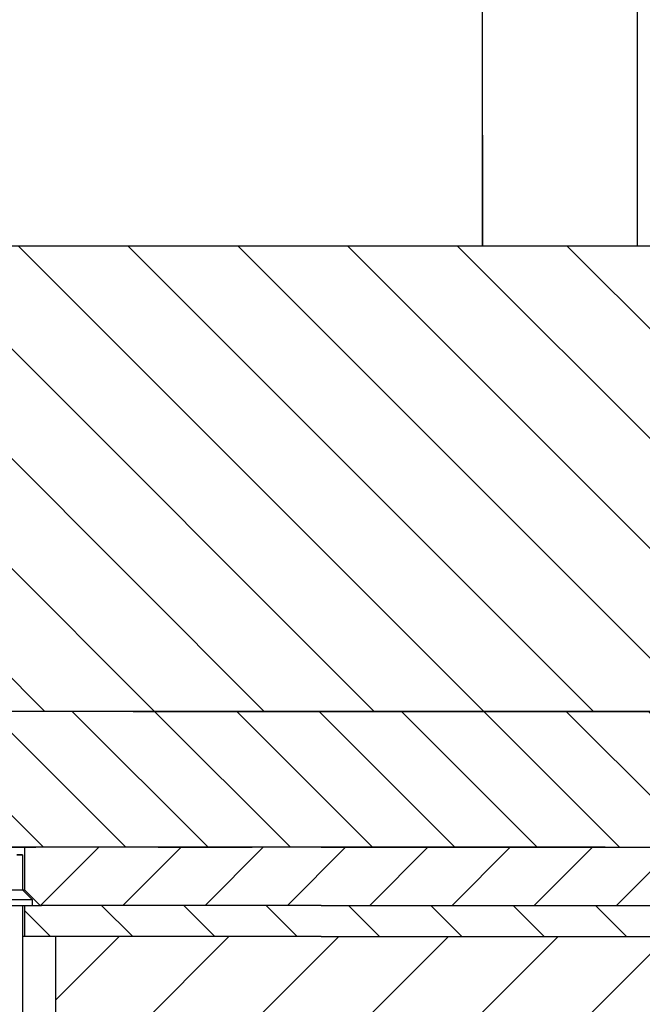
# Model space of a CAD drawing. Extents: x -1765 to 4890, y -3431 to 1272.
# Tile 50 of 189: x 93 to 109, y -2470 to -2445. Entities that reach past the tile are written whole.
import ezdxf

# ---------------------------------------------------------------- set-up
doc = ezdxf.new("R2010")
doc.units = 0
doc.linetypes.add('DASHED', pattern=[15, 7, -8])
doc.layers.get('0').update_dxf_attribs({"linetype": 'CONTINUOUS'})
doc.layers.add('1', color=7, linetype='CONTINUOUS')
pattern_1 = [(315, (0, 400), (1.0606602, 1.0606602), [])]

# ---------------------------------------------------------------- blocks, each defined once
blk = doc.blocks.new('PLATE_E7018-27702__92', base_point=(-49, -2450.751))
at = {"color": 7, "linetype": 'CONTINUOUS'}
for p, q in [((105, -2447.901), (105, -2441.251)), ((109, -2450.751), (109, -2441.251)), ((105, -2450.751), (105, -2447.901))]:
    blk.add_line(p, q, dxfattribs=at)
blk = doc.blocks.new('PLATE_ASSY_E7018-67702_102', base_point=(-49, -2450.751))
blk.add_blockref('PLATE_E7018-27702__92', (-49, -2450.751))
blk = doc.blocks.new('E7018FA_ASSY_2', base_point=(-94.807, -2451.751))
blk.add_blockref('PLATE_ASSY_E7018-67702_102', (-49, -2450.751))
blk = doc.blocks.new('E7018FA__105', base_point=(-94.807, -2451.751))
blk.add_blockref('E7018FA_ASSY_2', (-94.807, -2451.751))
blk = doc.blocks.new('E7018-24103__123', base_point=(55.344, -2506.251))
at = {"color": 7, "linetype": 'DASHED'}
for p, q in [((93, -2466.251), (93.179, -2466.251)), ((93.179, -2466.251), (93.2, -2466.251)), ((93.2, -2466.251), (93.203, -2466.251)), ((93.203, -2466.251), (93.339, -2466.251)), ((93.339, -2466.251), (93.495, -2466.251)), ((93.605, -2466.251), (93.495, -2466.251)), ((94.397, -2466.251), (93.605, -2466.251)), ((94.739, -2466.251), (94.397, -2466.251)), ((95.405, -2466.251), (94.739, -2466.251)), ((95.808, -2466.251), (95.405, -2466.251)), ((96.523, -2466.251), (95.808, -2466.251)), ((96.645, -2466.251), (96.523, -2466.251)), ((96.645, -2466.251), (97.608, -2466.251)), ((97.608, -2466.251), (98.819, -2466.251)), ((98.819, -2466.251), (99.071, -2466.251)), ((99.819, -2466.251), (99.071, -2466.251)), ((105, -2466.251), (99.819, -2466.251)), ((106.035, -2466.251), (105, -2466.251)), ((106.8, -2466.251), (106.035, -2466.251)), ((107.035, -2466.251), (106.8, -2466.251)), ((108, -2466.251), (107.035, -2466.251)), ((108.168, -2466.251), (108, -2466.251)), ((108.168, -2466.251), (109.247, -2466.251))]:
    blk.add_line(p, q, dxfattribs=at)
blk = doc.blocks.new('E7018CD_ASSY_1', base_point=(55.344, -2515.251))
blk.add_blockref('E7018-24103__123', (55.344, -2506.251))
blk = doc.blocks.new('ISO_TOP_0_8__149', base_point=(141, -2468.551))
at = {"linetype": 'CONTINUOUS'}
h = blk.add_hatch(dxfattribs=at)
h.set_pattern_fill('USER', color=3, scale=1.5, angle=315, pattern_type=0)
h.set_pattern_definition(pattern_1)
h.paths.add_polyline_path([(93.389, -2467.751), (93.4, -2467.751), (93.547, -2467.751), (93.6, -2467.751), (93.639, -2467.751), (96.047, -2467.751), (97.157, -2467.751), (100.583, -2467.751), (100.842, -2467.751), (103.589, -2467.751), (103.999, -2467.751), (104.249, -2467.751), (105.549, -2467.751), (105.799, -2467.751), (109.486, -2467.751), (109.486, -2468.551), (108.263, -2468.551), (107.852, -2468.551), (106.715, -2468.551), (104.853, -2468.551), (104.353, -2468.551), (103.589, -2468.551), (103.127, -2468.551), (101.489, -2468.551), (100.86, -2468.551), (100.842, -2468.551), (100.583, -2468.551), (100.352, -2468.551), (99.119, -2468.551), (98.489, -2468.551), (97.99, -2468.551), (97.44, -2468.551), (97.157, -2468.551), (96.853, -2468.551), (96.047, -2468.551), (95.54, -2468.551), (94.99, -2468.551), (94, -2468.551), (93.547, -2468.551), (93.2, -2468.551), (93.2, -2467.751)])
at = {"color": 3, "linetype": 'DASHED'}
for p, q in [((93.15, -2467.751), (93.2, -2467.751)), ((93.6, -2467.751), (93.639, -2467.751)), ((96.047, -2467.751), (93.639, -2467.751)), ((97.157, -2467.751), (96.047, -2467.751)), ((100.583, -2467.751), (97.157, -2467.751)), ((100.842, -2467.751), (100.583, -2467.751)), ((100.842, -2467.751), (103.589, -2467.751)), ((103.589, -2467.751), (103.999, -2467.751)), ((103.999, -2467.751), (104.249, -2467.751)), ((104.249, -2467.751), (105.549, -2467.751)), ((105.549, -2467.751), (105.799, -2467.751)), ((105.799, -2467.751), (109.486, -2467.751))]:
    blk.add_line(p, q, dxfattribs=at)
at = {"color": 3, "linetype": 'CONTINUOUS'}
for p, q in [((93.2, -2467.751), (93.2, -2468.551)), ((93.2, -2467.751), (93.389, -2467.751)), ((93.389, -2467.751), (93.4, -2467.751)), ((93.4, -2467.751), (93.547, -2467.751)), ((93.547, -2467.751), (93.6, -2467.751)), ((93.2, -2468.551), (93.15, -2468.551)), ((93.547, -2468.551), (93.2, -2468.551)), ((94, -2468.551), (93.547, -2468.551)), ((94.99, -2468.551), (94, -2468.551)), ((95.54, -2468.551), (94.99, -2468.551)), ((96.047, -2468.551), (95.54, -2468.551)), ((96.853, -2468.551), (96.047, -2468.551)), ((97.157, -2468.551), (96.853, -2468.551)), ((97.44, -2468.551), (97.157, -2468.551)), ((97.99, -2468.551), (97.44, -2468.551)), ((98.489, -2468.551), (97.99, -2468.551)), ((99.119, -2468.551), (98.489, -2468.551)), ((100.352, -2468.551), (99.119, -2468.551)), ((100.583, -2468.551), (100.352, -2468.551)), ((100.842, -2468.551), (100.583, -2468.551)), ((100.842, -2468.551), (100.86, -2468.551)), ((100.86, -2468.551), (101.489, -2468.551)), ((101.489, -2468.551), (103.127, -2468.551)), ((103.127, -2468.551), (103.589, -2468.551)), ((103.589, -2468.551), (104.353, -2468.551)), ((104.353, -2468.551), (104.853, -2468.551)), ((104.853, -2468.551), (106.715, -2468.551)), ((106.715, -2468.551), (107.852, -2468.551)), ((107.852, -2468.551), (108.263, -2468.551)), ((108.263, -2468.551), (109.486, -2468.551))]:
    blk.add_line(p, q, dxfattribs=at)
blk = doc.blocks.new('ISO_TOP_1_5__150', base_point=(141, -2467.751))
at = {"linetype": 'CONTINUOUS'}
h = blk.add_hatch(dxfattribs=at)
h.set_pattern_fill('USER', color=6, scale=1.5, angle=45, pattern_type=0)
h.set_pattern_definition([(45, (0, 400), (-1.0606602, 1.0606602), [])])
h.paths.add_polyline_path([(93.2, -2467.351), (93.2, -2466.251), (96.264, -2466.251), (97.157, -2466.251), (97.264, -2466.251), (100.583, -2466.251), (100.842, -2466.251), (103.589, -2466.251), (105.5, -2466.251), (106.8, -2466.251), (108, -2466.251), (109.486, -2466.251), (109.486, -2467.751), (105.799, -2467.751), (105.549, -2467.751), (104.249, -2467.751), (103.999, -2467.751), (103.589, -2467.751), (100.842, -2467.751), (100.583, -2467.751), (97.157, -2467.751), (96.047, -2467.751), (93.639, -2467.751), (93.6, -2467.751)])
at = {"color": 6, "linetype": 'DASHED'}
for p, q in [((93.2, -2466.251), (93, -2466.251)), ((93.15, -2467.751), (93.2, -2467.751)), ((93.2, -2467.751), (93.389, -2467.751)), ((93.389, -2467.751), (93.4, -2467.751)), ((93.4, -2467.751), (93.547, -2467.751)), ((93.547, -2467.751), (93.6, -2467.751))]:
    blk.add_line(p, q, dxfattribs=at)
at = {"color": 6, "linetype": 'CONTINUOUS'}
for p, q in [((96.264, -2466.251), (93.2, -2466.251)), ((93.2, -2466.251), (93.2, -2467.351)), ((97.157, -2466.251), (96.264, -2466.251)), ((97.264, -2466.251), (97.157, -2466.251)), ((100.583, -2466.251), (97.264, -2466.251)), ((100.842, -2466.251), (100.583, -2466.251)), ((100.842, -2466.251), (103.589, -2466.251)), ((103.589, -2466.251), (105.5, -2466.251)), ((105.5, -2466.251), (106.8, -2466.251)), ((106.8, -2466.251), (108, -2466.251)), ((108, -2466.251), (109.486, -2466.251)), ((93.15, -2467.351), (93.168, -2467.351)), ((93.168, -2467.351), (93.17, -2467.351)), ((93.17, -2467.351), (93.2, -2467.351)), ((93.6, -2467.751), (93.2, -2467.351)), ((93.6, -2467.751), (93.639, -2467.751)), ((96.047, -2467.751), (93.639, -2467.751)), ((97.157, -2467.751), (96.047, -2467.751)), ((100.583, -2467.751), (97.157, -2467.751)), ((100.842, -2467.751), (100.583, -2467.751)), ((100.842, -2467.751), (103.589, -2467.751)), ((103.589, -2467.751), (103.999, -2467.751)), ((103.999, -2467.751), (104.249, -2467.751)), ((104.249, -2467.751), (105.549, -2467.751)), ((105.549, -2467.751), (105.799, -2467.751)), ((105.799, -2467.751), (109.486, -2467.751))]:
    blk.add_line(p, q, dxfattribs=at)
blk = doc.blocks.new('SIG_POGO_4__156', base_point=(93.4, -2517.751))
at = {"color": 2, "linetype": 'CONTINUOUS'}
for p, q in [((93, -2466.451), (93.15, -2466.451)), ((93.15, -2466.451), (93.15, -2467.351)), ((93.4, -2467.601), (93.15, -2467.351)), ((93.15, -2467.751), (93.2, -2467.751)), ((93.15, -2467.751), (93.15, -2481.451)), ((93.2, -2467.751), (93.389, -2467.751)), ((93.4, -2467.601), (93.4, -2467.751))]:
    blk.add_line(p, q, dxfattribs=at)
at = {"color": 2, "linetype": 'DASHED'}
blk.add_line((93.389, -2467.751), (93.4, -2467.751), dxfattribs=at)
at = {"layer": '1', "color": 2, "linetype": 'CONTINUOUS'}
for p, q in [((91.85, -2467.351), (93.15, -2467.351)), ((91.6, -2467.601), (93.4, -2467.601)), ((91.85, -2467.751), (93.15, -2467.751))]:
    blk.add_line(p, q, dxfattribs=at)
blk = doc.blocks.new('POGOS__157', base_point=(93.4, -2517.751))
blk.add_blockref('SIG_POGO_4__156', (93.4, -2517.751))
blk = doc.blocks.new('SEG_128_CORE__159', base_point=(142.5, -2514.451))
at = {"layer": '1', "linetype": 'CONTINUOUS'}
h = blk.add_hatch(dxfattribs=at)
h.set_pattern_fill('USER', color=1, scale=2, angle=45, pattern_type=0)
h.set_pattern_definition([(45, (0, 400), (-1.4142136, 1.4142136), [])])
h.paths.add_polyline_path([(104.853, -2468.551), (104.353, -2468.551), (103.589, -2468.551), (103.127, -2468.551), (101.489, -2468.551), (100.86, -2468.551), (100.842, -2468.551), (100.583, -2468.551), (100.352, -2468.551), (99.119, -2468.551), (98.489, -2468.551), (97.99, -2468.551), (97.44, -2468.551), (97.157, -2468.551), (96.853, -2468.551), (96.047, -2468.551), (95.54, -2468.551), (94.99, -2468.551), (94, -2468.551), (94, -2514.451), (94.99, -2514.451), (95.54, -2514.451), (96.853, -2514.451), (97.44, -2514.451), (97.99, -2514.451), (98.489, -2514.451), (99.119, -2514.451), (100.352, -2514.451), (100.86, -2514.451), (101.489, -2514.451), (103.127, -2514.451), (104.353, -2514.451), (104.853, -2514.451), (106.715, -2514.451), (107.852, -2514.451), (108.263, -2514.451), (110, -2514.451), (110, -2514.451), (110, -2468.551), (110, -2468.551), (108.263, -2468.551), (107.852, -2468.551), (106.715, -2468.551)])
at = {"color": 7, "linetype": 'DASHED'}
for p, q in [((93.2, -2468.551), (93.15, -2468.551)), ((93.547, -2468.551), (93.2, -2468.551)), ((94, -2468.551), (93.547, -2468.551)), ((94.99, -2468.551), (94, -2468.551)), ((95.54, -2468.551), (94.99, -2468.551)), ((96.047, -2468.551), (95.54, -2468.551)), ((96.853, -2468.551), (96.047, -2468.551)), ((97.157, -2468.551), (96.853, -2468.551)), ((97.44, -2468.551), (97.157, -2468.551)), ((97.99, -2468.551), (97.44, -2468.551)), ((98.489, -2468.551), (97.99, -2468.551)), ((99.119, -2468.551), (98.489, -2468.551)), ((100.352, -2468.551), (99.119, -2468.551)), ((100.583, -2468.551), (100.352, -2468.551)), ((100.842, -2468.551), (100.583, -2468.551)), ((100.842, -2468.551), (100.86, -2468.551)), ((100.86, -2468.551), (101.489, -2468.551)), ((101.489, -2468.551), (103.127, -2468.551)), ((103.127, -2468.551), (103.589, -2468.551)), ((103.589, -2468.551), (104.353, -2468.551)), ((104.353, -2468.551), (104.853, -2468.551)), ((104.853, -2468.551), (106.715, -2468.551)), ((106.715, -2468.551), (107.852, -2468.551)), ((107.852, -2468.551), (108.263, -2468.551)), ((108.263, -2468.551), (110, -2468.551))]:
    blk.add_line(p, q, dxfattribs=at)
at = {"color": 7, "linetype": 'CONTINUOUS'}
blk.add_line((94, -2468.551), (94, -2514.451), dxfattribs=at)
blk = doc.blocks.new('E7018-22505__160', base_point=(142.5, -2515.301))
blk.add_blockref('SEG_128_CORE__159', (142.5, -2514.451))
blk = doc.blocks.new('E7018CB_ASSY_4__161', base_point=(142.5, -2517.751))
for name, p in [('POGOS__157', (93.4, -2517.751)), ('ISO_TOP_1_5__150', (141, -2467.751)), ('E7018-22505__160', (142.5, -2515.301)), ('ISO_TOP_0_8__149', (141, -2468.551))]:
    blk.add_blockref(name, p)
blk = doc.blocks.new('SEGMENTS_PT', base_point=(-82.5, -2517.751))
for name, p in [('E7018CB_ASSY_4__161', (142.5, -2517.751)), ('E7018CD_ASSY_1', (55.344, -2515.251))]:
    blk.add_blockref(name, p)
blk = doc.blocks.new('POGOTOWER_ASSY', base_point=(-102, -2517.751))
blk.add_blockref('SEGMENTS_PT', (-82.5, -2517.751))
blk = doc.blocks.new('DUT_BOARD__162', base_point=(-184.63, -2466.251))
at = {"layer": '1', "linetype": 'CONTINUOUS'}
h = blk.add_hatch(dxfattribs=at)
h.set_pattern_fill('USER', color=2, scale=1.5, angle=315, pattern_type=0)
h.set_pattern_definition(pattern_1)
edge = h.paths.add_edge_path()
edge.add_line((120.1, -2462.751), (124.6, -2462.751))
edge.add_line((124.6, -2462.751), (129, -2462.751))
edge.add_line((129, -2462.751), (130.4, -2462.751))
edge.add_line((130.4, -2462.751), (130.41, -2462.751))
edge.add_line((130.41, -2462.751), (130.41, -2464.851))
edge.add_spline(control_points=[(130.41, -2464.851), (130.175, -2465.084), (129.707, -2465.551), (129.239, -2466.018), (129.005, -2466.251)], knot_values=[0, 0, 0, 0, 0.991593, 1.983187, 1.983187, 1.983187, 1.983187], degree=3, periodic=0)
edge.add_line((129.005, -2466.251), (129, -2466.251))
edge.add_line((129, -2466.251), (127.046, -2466.251))
edge.add_line((127.046, -2466.251), (126.046, -2466.251))
edge.add_line((126.046, -2466.251), (125.997, -2466.251))
edge.add_line((125.997, -2466.251), (123.571, -2466.251))
edge.add_line((123.571, -2466.251), (123.45, -2466.251))
edge.add_line((123.45, -2466.251), (122.7, -2466.251))
edge.add_line((122.7, -2466.251), (122.7, -2466.251))
edge.add_line((122.7, -2466.251), (122.679, -2466.251))
edge.add_line((122.679, -2466.251), (121.3, -2466.251))
edge.add_line((121.3, -2466.251), (121.238, -2466.251))
edge.add_line((121.238, -2466.251), (120.421, -2466.251))
edge.add_line((120.421, -2466.251), (120.238, -2466.251))
edge.add_line((120.238, -2466.251), (119.824, -2466.251))
edge.add_line((119.824, -2466.251), (119.2, -2466.251))
edge.add_line((119.2, -2466.251), (119.2, -2466.251))
edge.add_line((119.2, -2466.251), (119.179, -2466.251))
edge.add_line((119.179, -2466.251), (118.824, -2466.251))
edge.add_line((118.824, -2466.251), (117.8, -2466.251))
edge.add_line((117.8, -2466.251), (116.361, -2466.251))
edge.add_line((116.361, -2466.251), (115.7, -2466.251))
edge.add_line((115.7, -2466.251), (115.7, -2466.251))
edge.add_line((115.7, -2466.251), (115.679, -2466.251))
edge.add_line((115.679, -2466.251), (115.361, -2466.251))
edge.add_line((115.361, -2466.251), (114.3, -2466.251))
edge.add_line((114.3, -2466.251), (112.898, -2466.251))
edge.add_line((112.898, -2466.251), (112.2, -2466.251))
edge.add_line((112.2, -2466.251), (112.2, -2466.251))
edge.add_line((112.2, -2466.251), (112.179, -2466.251))
edge.add_line((112.179, -2466.251), (111.898, -2466.251))
edge.add_line((111.898, -2466.251), (111.324, -2466.251))
edge.add_line((111.324, -2466.251), (110.8, -2466.251))
edge.add_line((110.8, -2466.251), (110.184, -2466.251))
edge.add_line((110.184, -2466.251), (110.111, -2466.251))
edge.add_line((110.111, -2466.251), (109.99, -2466.251))
edge.add_line((109.99, -2466.251), (109.929, -2466.251))
edge.add_line((109.929, -2466.251), (109.684, -2466.251))
edge.add_line((109.684, -2466.251), (109.429, -2466.251))
edge.add_line((109.429, -2466.251), (109.247, -2466.251))
edge.add_line((109.247, -2466.251), (108.168, -2466.251))
edge.add_line((108.168, -2466.251), (108, -2466.251))
edge.add_line((108, -2466.251), (107.035, -2466.251))
edge.add_line((107.035, -2466.251), (106.8, -2466.251))
edge.add_line((106.8, -2466.251), (106.035, -2466.251))
edge.add_line((106.035, -2466.251), (105, -2466.251))
edge.add_line((105, -2466.251), (99.819, -2466.251))
edge.add_line((99.819, -2466.251), (99.071, -2466.251))
edge.add_line((99.071, -2466.251), (98.819, -2466.251))
edge.add_line((98.819, -2466.251), (97.608, -2466.251))
edge.add_line((97.608, -2466.251), (96.645, -2466.251))
edge.add_line((96.645, -2466.251), (96.523, -2466.251))
edge.add_line((96.523, -2466.251), (95.808, -2466.251))
edge.add_line((95.808, -2466.251), (95.405, -2466.251))
edge.add_line((95.405, -2466.251), (94.739, -2466.251))
edge.add_line((94.739, -2466.251), (94.397, -2466.251))
edge.add_line((94.397, -2466.251), (93.605, -2466.251))
edge.add_line((93.605, -2466.251), (93.495, -2466.251))
edge.add_line((93.495, -2466.251), (93.339, -2466.251))
edge.add_line((93.339, -2466.251), (93.203, -2466.251))
edge.add_line((93.203, -2466.251), (93.2, -2466.251))
edge.add_line((93.2, -2466.251), (93.179, -2466.251))
edge.add_line((93.179, -2466.251), (93, -2466.251))
edge.add_line((93, -2466.251), (92.597, -2466.251))
edge.add_line((92.597, -2466.251), (92.589, -2466.251))
edge.add_line((92.589, -2466.251), (92.3, -2466.251))
edge.add_line((92.3, -2466.251), (92.01, -2466.251))
edge.add_line((92.01, -2466.251), (92, -2466.251))
edge.add_line((92, -2466.251), (91.8, -2466.251))
edge.add_line((91.8, -2466.251), (91.534, -2466.251))
edge.add_line((91.534, -2466.251), (91.403, -2466.251))
edge.add_line((91.403, -2466.251), (91.189, -2466.251))
edge.add_line((91.189, -2466.251), (91.091, -2466.251))
edge.add_line((91.091, -2466.251), (91, -2466.251))
edge.add_line((91, -2466.251), (90.649, -2466.251))
edge.add_line((90.649, -2466.251), (90.5, -2466.251))
edge.add_line((90.5, -2466.251), (90.439, -2466.251))
edge.add_line((90.439, -2466.251), (90.203, -2466.251))
edge.add_line((90.203, -2466.251), (90.134, -2466.251))
edge.add_line((90.134, -2466.251), (89.859, -2466.251))
edge.add_line((89.859, -2466.251), (89.7, -2466.251))
edge.add_line((89.7, -2466.251), (89.679, -2466.251))
edge.add_line((89.679, -2466.251), (89.492, -2466.251))
edge.add_line((89.492, -2466.251), (89.291, -2466.251))
edge.add_line((89.291, -2466.251), (89.2, -2466.251))
edge.add_line((89.2, -2466.251), (89.104, -2466.251))
edge.add_line((89.104, -2466.251), (89.039, -2466.251))
edge.add_line((89.039, -2466.251), (89, -2466.251))
edge.add_line((89, -2466.251), (88.849, -2466.251))
edge.add_line((88.849, -2466.251), (88.403, -2466.251))
edge.add_line((88.403, -2466.251), (88.376, -2466.251))
edge.add_line((88.376, -2466.251), (88.3, -2466.251))
edge.add_line((88.3, -2466.251), (88.239, -2466.251))
edge.add_line((88.239, -2466.251), (88.107, -2466.251))
edge.add_line((88.107, -2466.251), (88.092, -2466.251))
edge.add_line((88.092, -2466.251), (87.875, -2466.251))
edge.add_line((87.875, -2466.251), (87.698, -2466.251))
edge.add_line((87.698, -2466.251), (87.667, -2466.251))
edge.add_line((87.667, -2466.251), (87.534, -2466.251))
edge.add_line((87.534, -2466.251), (87.449, -2466.251))
edge.add_line((87.449, -2466.251), (87.304, -2466.251))
edge.add_line((87.304, -2466.251), (87.283, -2466.251))
edge.add_line((87.283, -2466.251), (87.2, -2466.251))
edge.add_line((87.2, -2466.251), (87.117, -2466.251))
edge.add_line((87.117, -2466.251), (86.839, -2466.251))
edge.add_line((86.839, -2466.251), (86.576, -2466.251))
edge.add_line((86.576, -2466.251), (86.475, -2466.251))
edge.add_line((86.475, -2466.251), (86.308, -2466.251))
edge.add_line((86.308, -2466.251), (86.307, -2466.251))
edge.add_line((86.307, -2466.251), (86.103, -2466.251))
edge.add_line((86.103, -2466.251), (86.049, -2466.251))
edge.add_line((86.049, -2466.251), (86, -2466.251))
edge.add_line((86, -2466.251), (85.898, -2466.251))
edge.add_line((85.898, -2466.251), (85.867, -2466.251))
edge.add_line((85.867, -2466.251), (85.822, -2466.251))
edge.add_line((85.822, -2466.251), (85.658, -2466.251))
edge.add_line((85.658, -2466.251), (85.508, -2466.251))
edge.add_line((85.508, -2466.251), (85.317, -2466.251))
edge.add_line((85.317, -2466.251), (85.129, -2466.251))
edge.add_line((85.129, -2466.251), (84.908, -2466.251))
edge.add_line((84.908, -2466.251), (84.9, -2466.251))
edge.add_line((84.9, -2466.251), (84.86, -2466.251))
edge.add_line((84.86, -2466.251), (84.586, -2466.251))
edge.add_line((84.586, -2466.251), (84.5, -2466.251))
edge.add_line((84.5, -2466.251), (84.376, -2466.251))
edge.add_line((84.376, -2466.251), (84.303, -2466.251))
edge.add_line((84.303, -2466.251), (84.258, -2466.251))
edge.add_line((84.258, -2466.251), (84.22, -2466.251))
edge.add_line((84.22, -2466.251), (84.022, -2466.251))
edge.add_line((84.022, -2466.251), (83.947, -2466.251))
edge.add_line((83.947, -2466.251), (83.83, -2466.251))
edge.add_line((83.83, -2466.251), (83.708, -2466.251))
edge.add_line((83.708, -2466.251), (83.5, -2466.251))
edge.add_line((83.5, -2466.251), (83.46, -2466.251))
edge.add_line((83.46, -2466.251), (83.441, -2466.251))
edge.add_line((83.441, -2466.251), (83.348, -2466.251))
edge.add_line((83.348, -2466.251), (83.329, -2466.251))
edge.add_line((83.329, -2466.251), (83.042, -2466.251))
edge.add_line((83.042, -2466.251), (82.976, -2466.251))
edge.add_line((82.976, -2466.251), (82.798, -2466.251))
edge.add_line((82.798, -2466.251), (82.786, -2466.251))
edge.add_line((82.786, -2466.251), (82.595, -2466.251))
edge.add_line((82.595, -2466.251), (82.543, -2466.251))
edge.add_line((82.543, -2466.251), (82.46, -2466.251))
edge.add_line((82.46, -2466.251), (82.42, -2466.251))
edge.add_line((82.42, -2466.251), (82.292, -2466.251))
edge.add_line((82.292, -2466.251), (82.147, -2466.251))
edge.add_line((82.147, -2466.251), (82.071, -2466.251))
edge.add_line((82.071, -2466.251), (82.041, -2466.251))
edge.add_line((82.041, -2466.251), (82.03, -2466.251))
edge.add_line((82.03, -2466.251), (81.829, -2466.251))
edge.add_line((81.829, -2466.251), (81.642, -2466.251))
edge.add_line((81.642, -2466.251), (81.548, -2466.251))
edge.add_line((81.548, -2466.251), (81.41, -2466.251))
edge.add_line((81.41, -2466.251), (81.4, -2466.251))
edge.add_line((81.4, -2466.251), (81.398, -2466.251))
edge.add_line((81.398, -2466.251), (81.223, -2466.251))
edge.add_line((81.223, -2466.251), (81.188, -2466.251))
edge.add_line((81.188, -2466.251), (80.768, -2466.251))
edge.add_line((80.768, -2466.251), (80.743, -2466.251))
edge.add_line((80.743, -2466.251), (80.699, -2466.251))
edge.add_line((80.699, -2466.251), (80.697, -2466.251))
edge.add_line((80.697, -2466.251), (80.691, -2466.251))
edge.add_line((80.691, -2466.251), (80.664, -2466.251))
edge.add_line((80.664, -2466.251), (80.66, -2466.251))
edge.add_line((80.66, -2466.251), (80.501, -2466.251))
edge.add_line((80.501, -2466.251), (80.429, -2466.251))
edge.add_line((80.429, -2466.251), (80.271, -2466.251))
edge.add_line((80.271, -2466.251), (80, -2466.251))
edge.add_line((80, -2466.251), (80, -2466.251))
edge.add_line((80, -2466.251), (80, -2462.751))
edge.add_line((80, -2462.751), (81, -2462.751))
edge.add_line((81, -2462.751), (101.181, -2462.751))
edge.add_line((101.181, -2462.751), (106, -2462.751))
edge.add_line((106, -2462.751), (112.219, -2462.751))
edge.add_line((112.219, -2462.751), (118.407, -2462.751))
edge.add_line((118.407, -2462.751), (120.1, -2462.751))
at = {"color": 2, "linetype": 'DASHED'}
for p, q in [((81, -2462.751), (101.181, -2462.751)), ((101.181, -2462.751), (106, -2462.751)), ((106, -2462.751), (112.219, -2462.751))]:
    blk.add_line(p, q, dxfattribs=at)
at = {"color": 2, "linetype": 'CONTINUOUS'}
for p, q in [((93, -2466.251), (93.179, -2466.251)), ((93.179, -2466.251), (93.2, -2466.251)), ((93.2, -2466.251), (93.203, -2466.251)), ((93.203, -2466.251), (93.339, -2466.251)), ((93.339, -2466.251), (93.495, -2466.251)), ((93.605, -2466.251), (93.495, -2466.251)), ((94.397, -2466.251), (93.605, -2466.251)), ((94.739, -2466.251), (94.397, -2466.251)), ((95.405, -2466.251), (94.739, -2466.251)), ((95.808, -2466.251), (95.405, -2466.251)), ((96.523, -2466.251), (95.808, -2466.251)), ((96.645, -2466.251), (96.523, -2466.251)), ((96.645, -2466.251), (97.608, -2466.251)), ((97.608, -2466.251), (98.819, -2466.251)), ((98.819, -2466.251), (99.071, -2466.251)), ((99.819, -2466.251), (99.071, -2466.251)), ((105, -2466.251), (99.819, -2466.251)), ((106.035, -2466.251), (105, -2466.251)), ((106.8, -2466.251), (106.035, -2466.251)), ((107.035, -2466.251), (106.8, -2466.251)), ((108, -2466.251), (107.035, -2466.251)), ((108.168, -2466.251), (108, -2466.251)), ((108.168, -2466.251), (109.247, -2466.251))]:
    blk.add_line(p, q, dxfattribs=at)
blk = doc.blocks.new('BUSHING_E7018-21702_1__176', base_point=(87.2, -2466.451))
at = {"color": 7, "linetype": 'DASHED'}
for p, q in [((105, -2450.751), (105, -2447.901)), ((87.2, -2466.251), (87.283, -2466.251)), ((87.283, -2466.251), (87.304, -2466.251)), ((87.304, -2466.251), (87.449, -2466.251)), ((87.449, -2466.251), (87.534, -2466.251)), ((87.534, -2466.251), (87.667, -2466.251)), ((87.667, -2466.251), (87.698, -2466.251)), ((87.698, -2466.251), (87.875, -2466.251)), ((87.875, -2466.251), (88.092, -2466.251)), ((88.092, -2466.251), (88.107, -2466.251)), ((88.107, -2466.251), (88.239, -2466.251)), ((88.239, -2466.251), (88.3, -2466.251)), ((88.3, -2466.251), (88.376, -2466.251)), ((88.376, -2466.251), (88.403, -2466.251)), ((88.403, -2466.251), (88.849, -2466.251)), ((88.849, -2466.251), (89, -2466.251)), ((89, -2466.251), (89.039, -2466.251)), ((89.039, -2466.251), (89.104, -2466.251)), ((89.104, -2466.251), (89.2, -2466.251)), ((89.2, -2466.251), (89.291, -2466.251)), ((89.291, -2466.251), (89.492, -2466.251)), ((89.492, -2466.251), (89.679, -2466.251)), ((89.679, -2466.251), (89.7, -2466.251)), ((89.7, -2466.251), (89.859, -2466.251)), ((89.859, -2466.251), (90.134, -2466.251)), ((90.134, -2466.251), (90.203, -2466.251)), ((90.203, -2466.251), (90.439, -2466.251)), ((90.439, -2466.251), (90.5, -2466.251)), ((90.5, -2466.251), (90.649, -2466.251)), ((90.649, -2466.251), (91, -2466.251)), ((91, -2466.251), (91.091, -2466.251)), ((91.091, -2466.251), (91.189, -2466.251)), ((91.189, -2466.251), (91.403, -2466.251)), ((91.403, -2466.251), (91.534, -2466.251)), ((91.534, -2466.251), (91.8, -2466.251)), ((91.8, -2466.251), (92, -2466.251)), ((92, -2466.451), (91.85, -2466.451)), ((92, -2466.251), (92.01, -2466.251)), ((92.01, -2466.251), (92.3, -2466.251)), ((92.3, -2466.251), (92.589, -2466.251)), ((92.589, -2466.251), (92.597, -2466.251)), ((92.597, -2466.251), (93, -2466.251)), ((93, -2466.251), (93.179, -2466.251)), ((93.15, -2466.451), (93, -2466.451)), ((93.179, -2466.251), (93.2, -2466.251)), ((93.2, -2466.251), (93.203, -2466.251)), ((93.203, -2466.251), (93.339, -2466.251)), ((93.339, -2466.251), (93.495, -2466.251)), ((93.605, -2466.251), (93.495, -2466.251)), ((94.397, -2466.251), (93.605, -2466.251)), ((94.739, -2466.251), (94.397, -2466.251)), ((95.405, -2466.251), (94.739, -2466.251)), ((95.808, -2466.251), (95.405, -2466.251)), ((96.523, -2466.251), (95.808, -2466.251)), ((96.645, -2466.251), (96.523, -2466.251)), ((96.645, -2466.251), (97.608, -2466.251)), ((97.608, -2466.251), (98.819, -2466.251)), ((98.819, -2466.251), (99.071, -2466.251)), ((99.819, -2466.251), (99.071, -2466.251)), ((105, -2466.251), (99.819, -2466.251)), ((106.035, -2466.251), (105, -2466.251)), ((106.8, -2466.251), (106.035, -2466.251))]:
    blk.add_line(p, q, dxfattribs=at)
blk = doc.blocks.new('BUSHINGS_POGOTOWER__177', base_point=(-46.8, -2466.451))
blk.add_blockref('BUSHING_E7018-21702_1__176', (87.2, -2466.451))
blk = doc.blocks.new('SMALLPARTS__181', base_point=(-220.3, -2466.451))
blk.add_blockref('BUSHINGS_POGOTOWER__177', (-46.8, -2466.451))
blk = doc.blocks.new('E6980-24120-0S11A__183', base_point=(-206.8, -2462.751))
at = {"layer": '1', "linetype": 'CONTINUOUS'}
h = blk.add_hatch(dxfattribs=at)
h.set_pattern_fill('USER', color=4, scale=2, angle=315, pattern_type=0)
h.set_pattern_definition([(315, (0, 400), (1.4142136, 1.4142136), [])])
h.paths.add_polyline_path([(80, -2450.751), (119, -2450.751), (120.6, -2450.751), (120.6, -2461.751), (133, -2461.751), (133, -2456.551), (133, -2456.451), (133, -2450.751), (136.14, -2450.751), (137.14, -2451.751), (137.14, -2462.351), (119, -2462.351), (119, -2462.751), (80, -2462.751)])
at = {"layer": '1', "color": 4, "linetype": 'CONTINUOUS'}
for p, q in [((80, -2450.751), (119, -2450.751)), ((119, -2462.751), (80, -2462.751))]:
    blk.add_line(p, q, dxfattribs=at)
blk = doc.blocks.new('BUSHING_E7018-21701_1__187', base_point=(106.8, -2466.451))
at = {"color": 7, "linetype": 'DASHED'}
for p, q in [((105, -2447.901), (105, -2450.751)), ((87.2, -2466.251), (87.839, -2466.251)), ((87.839, -2466.251), (87.908, -2466.251)), ((88.3, -2466.251), (87.908, -2466.251)), ((88.408, -2466.251), (88.3, -2466.251)), ((88.5, -2466.251), (88.408, -2466.251)), ((88.698, -2466.251), (88.5, -2466.251)), ((88.809, -2466.251), (88.698, -2466.251)), ((88.956, -2466.251), (88.809, -2466.251)), ((89.121, -2466.251), (88.956, -2466.251)), ((89.309, -2466.251), (89.121, -2466.251)), ((89.7, -2466.251), (89.309, -2466.251)), ((91.8, -2466.251), (89.7, -2466.251)), ((92, -2466.251), (91.8, -2466.251)), ((92, -2466.451), (91.85, -2466.451)), ((92.239, -2466.251), (92, -2466.251)), ((93, -2466.251), (92.239, -2466.251)), ((93.2, -2466.251), (93, -2466.251)), ((93, -2466.451), (93.15, -2466.451)), ((96.264, -2466.251), (93.2, -2466.251)), ((97.157, -2466.251), (96.264, -2466.251)), ((97.264, -2466.251), (97.157, -2466.251)), ((100.583, -2466.251), (97.264, -2466.251)), ((100.842, -2466.251), (100.583, -2466.251)), ((100.842, -2466.251), (103.589, -2466.251)), ((103.589, -2466.251), (105.5, -2466.251)), ((105.5, -2466.251), (106.8, -2466.251))]:
    blk.add_line(p, q, dxfattribs=at)
blk = doc.blocks.new('BUSHINGS_POGOTOWER__188', base_point=(106.8, -2466.451))
blk.add_blockref('BUSHING_E7018-21701_1__187', (106.8, -2466.451))
blk = doc.blocks.new('SMALLPARTS__201', base_point=(280.3, -2466.451))
blk.add_blockref('BUSHINGS_POGOTOWER__188', (106.8, -2466.451))
blk = doc.blocks.new('E7018-64104', base_point=(-220.3, -2466.451))
for name, p in [('SMALLPARTS__181', (-220.3, -2466.451)), ('SMALLPARTS__201', (280.3, -2466.451)), ('E6980-24120-0S11A__183', (-206.8, -2462.751))]:
    blk.add_blockref(name, p)
blk = doc.blocks.new('STIFF_ASSY_DUTBD_512', base_point=(-220.3, -2466.451))
for name, p in [('E7018-64104', (-220.3, -2466.451)), ('DUT_BOARD__162', (-184.63, -2466.251))]:
    blk.add_blockref(name, p)
blk = doc.blocks.new('E7018C_512_ASSY__202', base_point=(-220.3, -2519.751))
for name, p in [('E7018FA__105', (-94.807, -2451.751)), ('STIFF_ASSY_DUTBD_512', (-220.3, -2466.451)), ('POGOTOWER_ASSY', (-102, -2517.751))]:
    blk.add_blockref(name, p)
blk = doc.blocks.new('SEC1__203', base_point=(-220.3, -2519.751))
blk.add_blockref('E7018C_512_ASSY__202', (-220.3, -2519.751))
blk = doc.blocks.new('VIEW1_POGO_TOWER__234', base_point=(-239.987, -2814.656))
blk.add_blockref('SEC1__203', (-220.3, -2519.751))
blk = doc.blocks.new('SEC_DD__235', base_point=(373.99, -2456.251))
blk.add_blockref('VIEW1_POGO_TOWER__234', (-239.987, -2814.656))
blk = doc.blocks.new('D-E6980-90193-1S11B__236', base_point=(398.638, -2222.889))
at = {"layer": '1'}
blk.add_blockref('SEC_DD__235', (373.99, -2456.251), dxfattribs=at)

msp = doc.modelspace()

# ---------------------------------------------------------------- block references
msp.add_blockref('D-E6980-90193-1S11B__236', (398.638, -2222.889))

doc.saveas('drawing.dxf')
